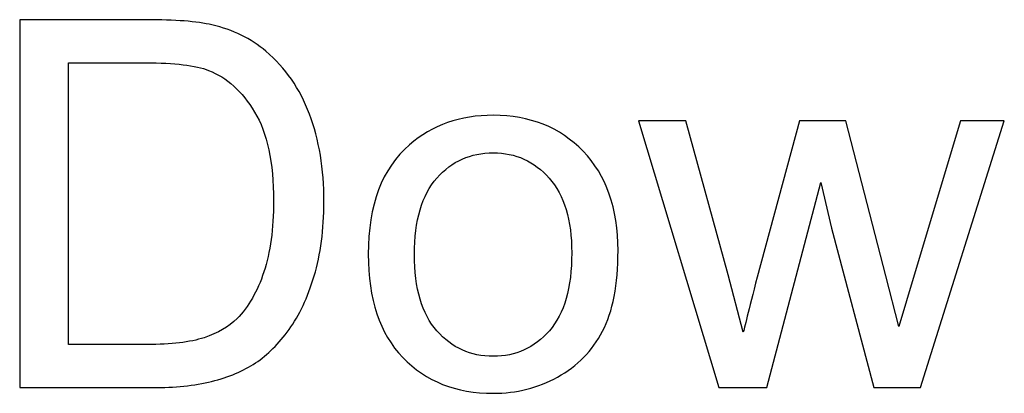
# Model space of a CAD drawing. Header units: millimetres. Extents: x -198 to 278, y -321 to 286.
# Tile 1 of 256: x -99 to -72, y -321 to -311. Entities that reach past the tile are written whole.
import ezdxf

# ---------------------------------------------------------------- set-up
doc = ezdxf.new("R2010")
doc.units = ezdxf.units.MM
doc.header["$MEASUREMENT"] = 0
doc.layers.add('Layer 1', color=7, linetype='Continuous')

msp = doc.modelspace()

# ---------------------------------------------------------------- linework, layer by layer
at = {"layer": 'Layer 1', "color": 250}
for points, knots in [([(-98.5425, -321.0745), (-98.5425, -321.0745), (-98.5425, -311.2924), (-98.5425, -311.2924), (-98.5425, -311.2924), (-95.1725, -311.2924), (-95.1725, -311.2924), (-94.412, -311.2924), (-93.8313, -311.3379), (-93.4306, -311.4313), (-92.8704, -311.5611), (-92.3922, -311.7956), (-91.996, -312.1326), (-91.4792, -312.5698), (-91.0943, -313.1254), (-90.8393, -313.8039), (-90.582, -314.4825), (-90.4545, -315.259), (-90.4545, -316.1311), (-90.4545, -316.8734), (-90.541, -317.5314), (-90.7141, -318.1052), (-90.8871, -318.6791), (-91.1103, -319.155), (-91.3812, -319.5307), (-91.6545, -319.9064), (-91.9505, -320.2024), (-92.2738, -320.4164), (-92.5949, -320.6328), (-92.9843, -320.7967), (-93.4397, -320.9083), (-93.8974, -321.0199), (-94.4211, -321.0745), (-95.0131, -321.0745), (-95.0131, -321.0745), (-98.5425, -321.0745), (-98.5425, -321.0745)], [0, 0, 0, 0, 0.0833333, 0.0833333, 0.0833333, 0.1666667, 0.1666667, 0.1666667, 0.25, 0.25, 0.25, 0.3333333, 0.3333333, 0.3333333, 0.4166667, 0.4166667, 0.4166667, 0.5, 0.5, 0.5, 0.5833333, 0.5833333, 0.5833333, 0.6666667, 0.6666667, 0.6666667, 0.75, 0.75, 0.75, 0.8333333, 0.8333333, 0.8333333, 0.9166667, 0.9166667, 0.9166667, 1, 1, 1, 1]), ([(-97.2446, -319.9269), (-97.2446, -319.9269), (-95.1588, -319.9269), (-95.1588, -319.9269), (-94.5144, -319.9269), (-94.0089, -319.8677), (-93.6423, -319.747), (-93.2757, -319.6263), (-92.9843, -319.4578), (-92.7657, -319.2392), (-92.4606, -318.9318), (-92.2215, -318.5174), (-92.0507, -317.9982), (-91.8799, -317.4791), (-91.7934, -316.8506), (-91.7934, -316.1106), (-91.7934, -315.0859), (-91.9619, -314.298), (-92.2966, -313.747), (-92.6313, -313.196), (-93.0389, -312.8271), (-93.5194, -312.6404), (-93.8655, -312.506), (-94.4234, -312.44), (-95.193, -312.44), (-95.193, -312.44), (-97.2446, -312.44), (-97.2446, -312.44), (-97.2446, -312.44), (-97.2446, -319.9269), (-97.2446, -319.9269)], [0, 0, 0, 0, 0.1, 0.1, 0.1, 0.2, 0.2, 0.2, 0.3, 0.3, 0.3, 0.4, 0.4, 0.4, 0.5, 0.5, 0.5, 0.6, 0.6, 0.6, 0.7, 0.7, 0.7, 0.8, 0.8, 0.8, 0.9, 0.9, 0.9, 1, 1, 1, 1]), ([(-89.2772, -317.5292), (-89.2772, -316.2199), (-88.9129, -315.2498), (-88.182, -314.6191), (-87.574, -314.0954), (-86.8294, -313.8335), (-85.9528, -313.8335), (-84.9805, -313.8335), (-84.1835, -314.1523), (-83.5642, -314.7899), (-82.9471, -315.4252), (-82.6374, -316.3064), (-82.6374, -317.429), (-82.6374, -318.3398), (-82.774, -319.0548), (-83.0473, -319.5762), (-83.3205, -320.0977), (-83.719, -320.503), (-84.2427, -320.7921), (-84.7642, -321.0813), (-85.3357, -321.2248), (-85.9528, -321.2248), (-86.9456, -321.2248), (-87.7471, -320.9083), (-88.3596, -320.273), (-88.9721, -319.6377), (-89.2772, -318.7223), (-89.2772, -317.5292)], [0, 0, 0, 0, 0.1111111, 0.1111111, 0.1111111, 0.2222222, 0.2222222, 0.2222222, 0.3333333, 0.3333333, 0.3333333, 0.4444444, 0.4444444, 0.4444444, 0.5555556, 0.5555556, 0.5555556, 0.6666667, 0.6666667, 0.6666667, 0.7777778, 0.7777778, 0.7777778, 0.8888889, 0.8888889, 0.8888889, 1, 1, 1, 1]), ([(-79.9528, -321.0745), (-79.9528, -321.0745), (-82.0954, -313.9838), (-82.0954, -313.9838), (-82.0954, -313.9838), (-80.8385, -313.9838), (-80.8385, -313.9838), (-80.8385, -313.9838), (-79.7068, -318.0756), (-79.7068, -318.0756), (-79.7068, -318.0756), (-79.3061, -319.599), (-79.3061, -319.599), (-79.2901, -319.5238), (-79.1672, -319.0366), (-78.9395, -318.1371), (-78.9395, -318.1371), (-77.8169, -313.9838), (-77.8169, -313.9838), (-77.8169, -313.9838), (-76.585, -313.9838), (-76.585, -313.9838), (-76.585, -313.9838), (-75.5171, -318.1007), (-75.5171, -318.1007), (-75.5171, -318.1007), (-75.1687, -319.451), (-75.1687, -319.451), (-75.1687, -319.451), (-74.7611, -318.0825), (-74.7611, -318.0825), (-74.7611, -318.0825), (-73.5361, -313.9838), (-73.5361, -313.9838), (-73.5361, -313.9838), (-72.368, -313.9838), (-72.368, -313.9838), (-72.368, -313.9838), (-74.5926, -321.0745), (-74.5926, -321.0745), (-74.5926, -321.0745), (-75.8359, -321.0745), (-75.8359, -321.0745), (-75.8359, -321.0745), (-76.9607, -316.8324), (-76.9607, -316.8324), (-76.9607, -316.8324), (-77.2454, -315.6187), (-77.2454, -315.6187), (-77.2454, -315.6187), (-78.6799, -321.0745), (-78.6799, -321.0745), (-78.6799, -321.0745), (-79.9528, -321.0745), (-79.9528, -321.0745)], [0, 0, 0, 0, 0.0555556, 0.0555556, 0.0555556, 0.1111111, 0.1111111, 0.1111111, 0.1666667, 0.1666667, 0.1666667, 0.2222222, 0.2222222, 0.2222222, 0.2777778, 0.2777778, 0.2777778, 0.3333333, 0.3333333, 0.3333333, 0.3888889, 0.3888889, 0.3888889, 0.4444444, 0.4444444, 0.4444444, 0.5, 0.5, 0.5, 0.5555556, 0.5555556, 0.5555556, 0.6111111, 0.6111111, 0.6111111, 0.6666667, 0.6666667, 0.6666667, 0.7222222, 0.7222222, 0.7222222, 0.7777778, 0.7777778, 0.7777778, 0.8333333, 0.8333333, 0.8333333, 0.8888889, 0.8888889, 0.8888889, 0.9444444, 0.9444444, 0.9444444, 1, 1, 1, 1]), ([(-88.0476, -317.5314), (-88.0476, -318.4377), (-87.8495, -319.1163), (-87.4533, -319.5648), (-87.0549, -320.0157), (-86.5562, -320.2411), (-85.9528, -320.2411), (-85.3562, -320.2411), (-84.8598, -320.0157), (-84.4613, -319.5625), (-84.0651, -319.1094), (-83.867, -318.4195), (-83.867, -317.4927), (-83.867, -316.6183), (-84.0674, -315.9557), (-84.4659, -315.5072), (-84.8644, -315.0563), (-85.3608, -314.8309), (-85.9528, -314.8309), (-86.5562, -314.8309), (-87.0549, -315.054), (-87.4533, -315.5026), (-87.8495, -315.9512), (-88.0476, -316.6275), (-88.0476, -317.5314)], [0, 0, 0, 0, 0.125, 0.125, 0.125, 0.25, 0.25, 0.25, 0.375, 0.375, 0.375, 0.5, 0.5, 0.5, 0.625, 0.625, 0.625, 0.75, 0.75, 0.75, 0.875, 0.875, 0.875, 1, 1, 1, 1])]:
    msp.add_open_spline(points, degree=3, knots=knots, dxfattribs=at)

doc.saveas('drawing.dxf')
